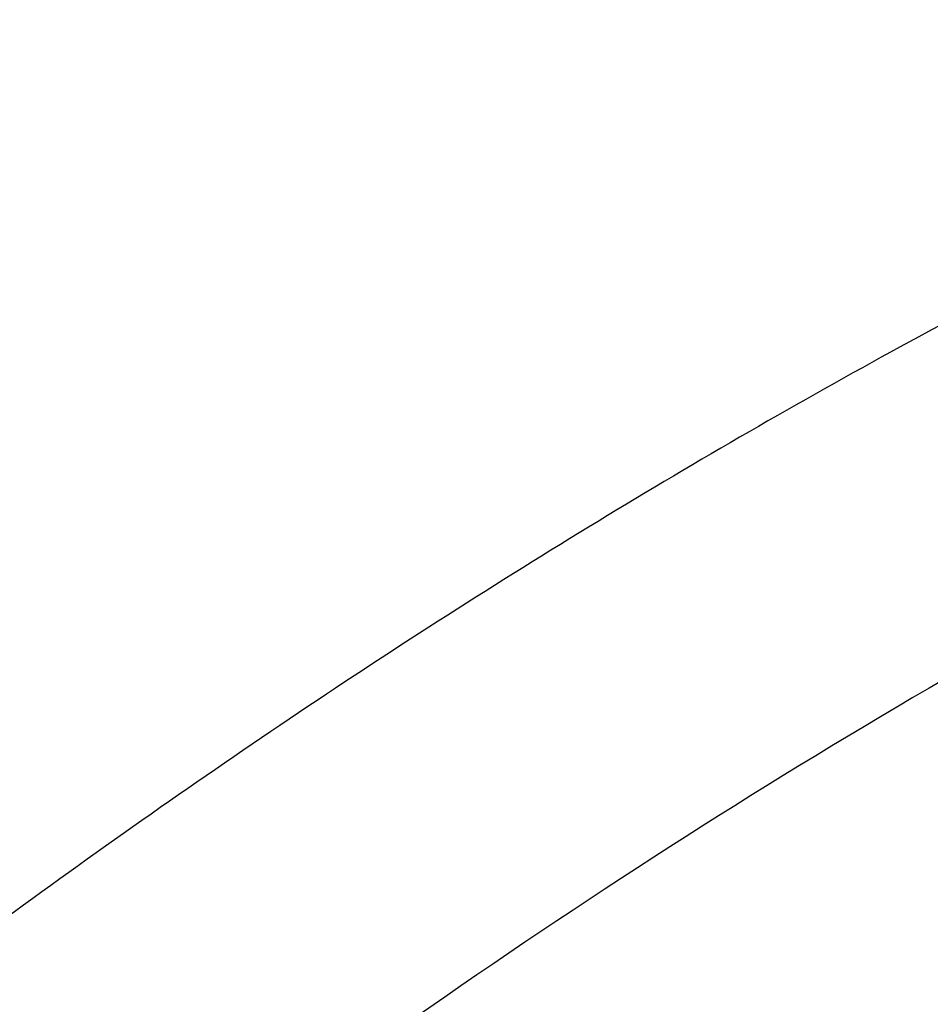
# Model space of a CAD drawing. Header units: millimetres. Extents: x -110 to 102, y -155 to 109.
# Tile 61 of 256: x -85.18 to -83.27, y 18.48 to 20.54. Entities that reach past the tile are written whole.
import ezdxf

# ---------------------------------------------------------------- set-up
doc = ezdxf.new("R2010")
doc.units = ezdxf.units.MM
doc.header["$MEASUREMENT"] = 0
doc.layers.add('surfs', color=7, linetype='Continuous', true_color=0x007f00)

msp = doc.modelspace()

# ---------------------------------------------------------------- linework, layer by layer
at = {"layer": 'surfs'}
for points in [[(-84.9497, 29.838, 7.1131), (-85.7926, 29.5358, 6.454), (-87.568, 28.743, 5.4498), (-90.2073, 27.175, 4.8917), (-92.635, 25.3662, 5.1579), (-94.8818, 23.4544, 5.868), (-96.7408, 21.4564, 7.2788), (-97.5883, 20.1221, 8.7121), (-97.8401, 19.4914, 9.5592)], [(-84.5982, 29.2823, 6.9424), (-85.4419, 28.9817, 6.2839), (-87.2177, 28.1967, 5.2776), (-89.8598, 26.6467, 4.7102), (-92.2935, 24.8564, 4.9663), (-94.5425, 22.9574, 5.6727), (-96.4054, 20.9672, 7.0798), (-97.2595, 19.6335, 8.5091), (-97.5181, 19.0012, 9.3536)], [(-84.2493, 28.7196, 6.778), (-85.0936, 28.4217, 6.1218), (-86.8688, 27.6471, 5.1165), (-89.5117, 26.1184, 4.5415), (-91.9494, 24.3487, 4.7872), (-94.1992, 22.4636, 5.4888), (-96.065, 20.481, 6.8896), (-96.926, 19.1471, 8.3118), (-97.1919, 18.5123, 9.1518)], [(-83.9143, 28.1543, 6.6228), (-84.7565, 27.8591, 5.9708), (-86.5254, 27.0947, 4.9688), (-89.1611, 25.5875, 4.387), (-91.5962, 23.8393, 4.6206), (-93.8414, 21.9692, 5.3149), (-95.7071, 19.9956, 6.7051), (-96.575, 18.6623, 8.1162), (-96.8491, 18.0255, 8.9492)], [(-83.5975, 27.5793, 6.4765), (-84.4343, 27.2876, 5.8309), (-86.1898, 26.5358, 4.8358), (-88.8081, 25.0538, 4.249), (-91.2315, 23.331, 4.4693), (-93.4649, 21.48, 5.153), (-95.3255, 19.5196, 6.5272), (-96.1988, 18.1898, 7.9219), (-96.4808, 17.5521, 8.7448)], [(-83.3055, 26.9902, 6.3396), (-84.1323, 26.7036, 5.7033), (-85.8651, 25.9672, 4.7193), (-88.4519, 24.5153, 4.1295), (-90.8507, 22.8231, 4.3349), (-93.0609, 20.997, 5.0038), (-94.9072, 19.0558, 6.3543), (-95.7819, 17.7335, 7.7253), (-96.0708, 17.097, 8.534)], [(-82.0473, 20.4716, 5.4505), (-82.4425, 20.3107, 5.1116), (-83.2739, 19.9136, 4.5608), (-84.5469, 19.146, 4.1663), (-85.7599, 18.2605, 4.1999), (-86.8942, 17.3098, 4.4842), (-87.8756, 16.3093, 5.1383), (-88.3836, 15.6371, 5.8179), (-88.5804, 15.3145, 6.2189)], [(-81.9948, 19.791, 5.3884), (-82.3283, 19.6485, 5.0872), (-83.0344, 19.2985, 4.5936), (-84.1289, 18.6242, 4.2328), (-85.1815, 17.8498, 4.2553), (-86.1736, 17.0244, 4.5001), (-87.0397, 16.163, 5.0758), (-87.4942, 15.5906, 5.6751), (-87.6733, 15.3179, 6.028)], [(-81.931, 19.1157, 5.3275), (-82.2063, 18.9913, 5.0624), (-82.794, 18.6873, 4.624), (-83.7182, 18.1039, 4.2962), (-84.6163, 17.4372, 4.3094), (-85.4695, 16.7329, 4.5176), (-86.2203, 16.0055, 5.0195), (-86.6187, 15.5292, 5.5425), (-86.7779, 15.3046, 5.8497)]]:
    msp.add_open_spline(points, degree=3, knots=[0, 0, 0, 0, 1.178306, 2.356612, 3.534919, 4.709102, 5.883286, 7.05747, 7.05747, 7.05747, 7.05747], dxfattribs=at)

doc.saveas('drawing.dxf')
